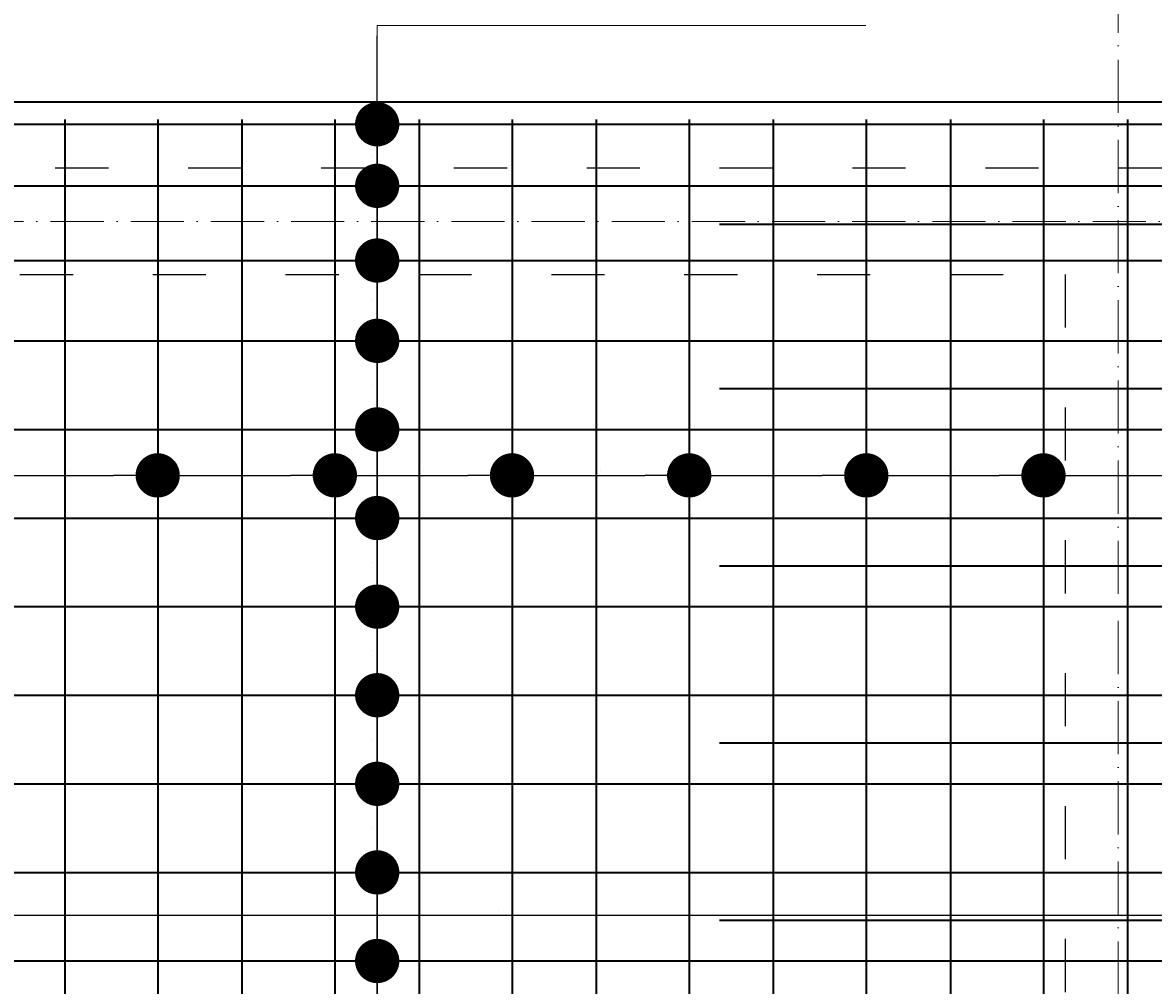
# Model space of a CAD drawing. Header units: millimetres. Extents: x 300938 to 312016, y 11971 to 20881.
# Tile 159 of 239: x 307443 to 307698, y 19407 to 19624. Entities that reach past the tile are written whole.
import ezdxf

# ---------------------------------------------------------------- set-up
doc = ezdxf.new("R2010")
doc.units = ezdxf.units.MM
doc.linetypes.add('ACAD_ISO03W100', pattern=[30, 12, -18])
doc.linetypes.add('ACAD_ISO10W100', pattern=[18, 12, -3, 0, -3])
for name, color, linetype, lineweight in [('konstrukcja', 3, 'Continuous', 35), ('konstrukcja wymiary', 1, 'Continuous', 13), ('osie', 5, 'ACAD_ISO10W100', 13), ('zbrojenie płyty', 141, 'Continuous', 35)]:
    doc.layers.add(name, color=color, linetype=linetype, lineweight=lineweight)
doc.layers.add('przerywane', color=6, linetype='ACAD_ISO03W100')
doc.styles.add('KONSTRUKCJA', font='romand.shx', dxfattribs={"oblique": 10})
doc.styles.get("Standard").update_dxf_attribs({"font": 'romand.shx', "oblique": 10})
doc.dimstyles.new('150', dxfattribs={"dimtxt": 10, "dimasz": 7, "dimexe": 1.25, "dimexo": 0.625, "dimgap": 3, "dimtad": 1, "dimdec": 0, "dimrnd": 0.5, "dimtxsty": 'KONSTRUKCJA', "dimblk": 'ARCHTICK', "dimcen": 2.5, "dimadec": 0, "dimazin": 0, "dimtfac": 1, "dimtdec": 0, "dimtix": 1, "dimtmove": 0, "dimatfit": 3, "dimfxl": 4, "dimfxlon": 1, "dimarcsym": 0})
doc.dimstyles.new('kropki', dxfattribs={"dimtxt": 0.001, "dimasz": 10, "dimexe": 1.25, "dimexo": 0.625, "dimgap": 1, "dimtad": 1, "dimtxsty": 'Standard', "dimblk": 'DOT', "dimcen": 2.5, "dimadec": 0, "dimazin": 0, "dimtfac": 1, "dimtmove": 0, "dimatfit": 3, "dimfxl": 1, "dimfxlon": 1, "dimarcsym": 0})

# ---------------------------------------------------------------- blocks, each defined once
blk = doc.blocks.new('_ArchTick')
at = {"color": 0, "linetype": 'ByBlock', "lineweight": 13, "const_width": 0.15}
blk.add_lwpolyline([(-0.5, -0.5), (0.5, 0.5)], dxfattribs=at)
blk = doc.blocks.new('*D372')
at = {"layer": 'Defpoints', "color": 0, "transparency": 16777216}
for p in [(307690.44, 19685.58), (307690.44, 19591.22), (307790.44, 19591.22)]:
    blk.add_point(p, dxfattribs=at)
at = {"layer": 'konstrukcja wymiary', "color": 0, "lineweight": -2, "transparency": 16777216}
for p, q in [((307690.44, 19681.58), (307690.44, 19686.83)), ((307790.44, 19685.58), (307690.44, 19685.58)), ((307790.44, 19681.58), (307790.44, 19686.83))]:
    blk.add_line(p, q, dxfattribs=at)
at = {"layer": 'konstrukcja wymiary', "color": 0, "lineweight": -2, "transparency": 16777216, "xscale": 7, "yscale": 7, "zscale": 7, "rotation": 180}
blk.add_blockref('_ArchTick', (307690.44, 19685.58), dxfattribs=at)
at = {"layer": 'konstrukcja wymiary', "color": 0, "lineweight": -2, "transparency": 16777216, "xscale": 7, "yscale": 7, "zscale": 7}
blk.add_blockref('_ArchTick', (307790.44, 19685.58), dxfattribs=at)
at = {"layer": 'konstrukcja wymiary', "color": 0, "transparency": 16777216, "insert": (307740.44, 19693.58), "char_height": 10, "attachment_point": 5, "style": 'KONSTRUKCJA'}
blk.add_mtext('100', dxfattribs=at)
blk = doc.blocks.new('*D373')
at = {"layer": 'Defpoints', "color": 0, "transparency": 16777216}
for p in [(307270.44, 19685.58), (307270.44, 19591.22), (307690.44, 19591.22)]:
    blk.add_point(p, dxfattribs=at)
at = {"layer": 'konstrukcja wymiary', "color": 0, "lineweight": -2, "transparency": 16777216}
for p, q in [((307270.44, 19681.58), (307270.44, 19686.83)), ((307690.44, 19685.58), (307270.44, 19685.58)), ((307690.44, 19681.58), (307690.44, 19686.83))]:
    blk.add_line(p, q, dxfattribs=at)
at = {"layer": 'konstrukcja wymiary', "color": 0, "lineweight": -2, "transparency": 16777216, "xscale": 7, "yscale": 7, "zscale": 7, "rotation": 180}
blk.add_blockref('_ArchTick', (307270.44, 19685.58), dxfattribs=at)
at = {"layer": 'konstrukcja wymiary', "color": 0, "lineweight": -2, "transparency": 16777216, "xscale": 7, "yscale": 7, "zscale": 7}
blk.add_blockref('_ArchTick', (307690.44, 19685.58), dxfattribs=at)
at = {"layer": 'konstrukcja wymiary', "color": 0, "transparency": 16777216, "insert": (307480.44, 19693.58), "char_height": 10, "attachment_point": 5, "style": 'KONSTRUKCJA'}
blk.add_mtext('420', dxfattribs=at)
blk = doc.blocks.new('*D376')
at = {"layer": 'Defpoints', "color": 0, "transparency": 16777216}
for p in [(308437.44, 19715.58), (306623.44, 19606.22), (308437.44, 19606.22)]:
    blk.add_point(p, dxfattribs=at)
at = {"layer": 'konstrukcja wymiary', "color": 0, "lineweight": -2, "transparency": 16777216}
for p, q in [((306623.44, 19711.58), (306623.44, 19716.83)), ((308437.44, 19711.58), (308437.44, 19716.83)), ((306623.44, 19715.58), (308437.44, 19715.58))]:
    blk.add_line(p, q, dxfattribs=at)
at = {"layer": 'konstrukcja wymiary', "color": 0, "lineweight": -2, "transparency": 16777216, "xscale": 7, "yscale": 7, "zscale": 7, "rotation": 180}
blk.add_blockref('_ArchTick', (306623.44, 19715.58), dxfattribs=at)
at = {"layer": 'konstrukcja wymiary', "color": 0, "lineweight": -2, "transparency": 16777216, "xscale": 7, "yscale": 7, "zscale": 7}
blk.add_blockref('_ArchTick', (308437.44, 19715.58), dxfattribs=at)
at = {"layer": 'konstrukcja wymiary', "color": 0, "transparency": 16777216, "insert": (307530.44, 19723.58), "char_height": 10, "attachment_point": 5, "style": 'KONSTRUKCJA'}
blk.add_mtext('1814', dxfattribs=at)
blk = doc.blocks.new('_Dot')
at = {"color": 0, "linetype": 'ByBlock', "lineweight": -2}
blk.add_line((-0.5, 0), (-1, 0), dxfattribs=at)
at = {"color": 0, "linetype": 'ByBlock', "const_width": 0.5}
blk.add_lwpolyline([(-0.25, 0, 1), (0.25, 0, 1)], format="xyb", close=True, dxfattribs=at)
blk = doc.blocks.new('*D470')
at = {"layer": 'Defpoints', "color": 0, "transparency": 16777216}
for p in [(307532.56, 19601.14), (307523.12, 19587.24), (307532.56, 19587.24)]:
    blk.add_point(p, dxfattribs=at)
at = {"layer": 'konstrukcja wymiary', "color": 0, "lineweight": -2, "transparency": 16777216}
for p, q in [((307523.12, 19611.14), (307523.12, 19621.14)), ((307524.12, 19601.14), (307521.87, 19601.14)), ((307523.12, 19601.14), (307523.12, 19587.24)), ((307524.12, 19587.24), (307521.87, 19587.24)), ((307523.12, 19577.24), (307523.12, 19567.24))]:
    blk.add_line(p, q, dxfattribs=at)
at = {"layer": 'konstrukcja wymiary', "color": 0, "lineweight": -2, "transparency": 16777216, "xscale": 10, "yscale": 10, "zscale": 10}
for p, rotation in [((307523.12, 19601.14), 270), ((307523.12, 19587.24), 90)]:
    blk.add_blockref('_Dot', p, dxfattribs=dict(at, rotation=rotation))
at = {"layer": 'konstrukcja wymiary', "color": 0, "transparency": 16777216, "insert": (307522.12, 19594.19), "char_height": 0.001, "attachment_point": 5, "rotation": 90}
blk.add_mtext('13,9', dxfattribs=at)
blk = doc.blocks.new('*D471')
at = {"layer": 'Defpoints', "color": 0, "transparency": 16777216}
for p in [(307532.56, 19587.24), (307523.12, 19570.38), (307530.44, 19570.38)]:
    blk.add_point(p, dxfattribs=at)
at = {"layer": 'konstrukcja wymiary', "color": 0, "lineweight": -2, "transparency": 16777216}
for p, q in [((307523.12, 19597.24), (307523.12, 19607.24)), ((307524.12, 19587.24), (307521.87, 19587.24)), ((307523.12, 19587.24), (307523.12, 19570.38)), ((307524.12, 19570.38), (307521.87, 19570.38)), ((307523.12, 19560.38), (307523.12, 19550.38))]:
    blk.add_line(p, q, dxfattribs=at)
at = {"layer": 'konstrukcja wymiary', "color": 0, "lineweight": -2, "transparency": 16777216, "xscale": 10, "yscale": 10, "zscale": 10}
for p, rotation in [((307523.12, 19587.24), 270), ((307523.12, 19570.38), 90)]:
    blk.add_blockref('_Dot', p, dxfattribs=dict(at, rotation=rotation))
at = {"layer": 'konstrukcja wymiary', "color": 0, "transparency": 16777216, "insert": (307522.12, 19578.81), "char_height": 0.001, "attachment_point": 5, "rotation": 90}
blk.add_mtext('16,87', dxfattribs=at)
blk = doc.blocks.new('*D472')
at = {"layer": 'Defpoints', "color": 0, "transparency": 16777216}
for p in [(307530.44, 19570.38), (307523.12, 19552.24), (307532.56, 19552.24)]:
    blk.add_point(p, dxfattribs=at)
at = {"layer": 'konstrukcja wymiary', "color": 0, "lineweight": -2, "transparency": 16777216}
for p, q in [((307523.12, 19580.38), (307523.12, 19590.38)), ((307524.12, 19570.38), (307521.87, 19570.38)), ((307523.12, 19570.38), (307523.12, 19552.24)), ((307524.12, 19552.24), (307521.87, 19552.24)), ((307523.12, 19542.24), (307523.12, 19532.24))]:
    blk.add_line(p, q, dxfattribs=at)
at = {"layer": 'konstrukcja wymiary', "color": 0, "lineweight": -2, "transparency": 16777216, "xscale": 10, "yscale": 10, "zscale": 10}
for p, rotation in [((307523.12, 19570.38), 270), ((307523.12, 19552.24), 90)]:
    blk.add_blockref('_Dot', p, dxfattribs=dict(at, rotation=rotation))
at = {"layer": 'konstrukcja wymiary', "color": 0, "transparency": 16777216, "insert": (307522.12, 19561.31), "char_height": 0.001, "attachment_point": 5, "rotation": 90}
blk.add_mtext('18,13', dxfattribs=at)
blk = doc.blocks.new('*D473')
at = {"layer": 'Defpoints', "color": 0, "transparency": 16777216}
for p in [(307532.56, 19552.24), (307523.12, 19532.24), (307532.56, 19532.24)]:
    blk.add_point(p, dxfattribs=at)
at = {"layer": 'konstrukcja wymiary', "color": 0, "lineweight": -2, "transparency": 16777216}
for p, q in [((307523.12, 19562.24), (307523.12, 19572.24)), ((307524.12, 19552.24), (307521.87, 19552.24)), ((307523.12, 19552.24), (307523.12, 19532.24)), ((307524.12, 19532.24), (307521.87, 19532.24)), ((307523.12, 19522.24), (307523.12, 19512.24))]:
    blk.add_line(p, q, dxfattribs=at)
at = {"layer": 'konstrukcja wymiary', "color": 0, "lineweight": -2, "transparency": 16777216, "xscale": 10, "yscale": 10, "zscale": 10}
for p, rotation in [((307523.12, 19552.24), 270), ((307523.12, 19532.24), 90)]:
    blk.add_blockref('_Dot', p, dxfattribs=dict(at, rotation=rotation))
at = {"layer": 'konstrukcja wymiary', "color": 0, "transparency": 16777216, "insert": (307522.12, 19542.24), "char_height": 0.001, "attachment_point": 5, "rotation": 90}
blk.add_mtext('20', dxfattribs=at)
blk = doc.blocks.new('*D474')
at = {"layer": 'Defpoints', "color": 0, "transparency": 16777216}
for p in [(307532.56, 19532.24), (307523.12, 19512.24), (307532.56, 19512.24)]:
    blk.add_point(p, dxfattribs=at)
at = {"layer": 'konstrukcja wymiary', "color": 0, "lineweight": -2, "transparency": 16777216}
for p, q in [((307523.12, 19542.24), (307523.12, 19552.24)), ((307524.12, 19532.24), (307521.87, 19532.24)), ((307523.12, 19532.24), (307523.12, 19512.24)), ((307524.12, 19512.24), (307521.87, 19512.24)), ((307523.12, 19502.24), (307523.12, 19492.24))]:
    blk.add_line(p, q, dxfattribs=at)
at = {"layer": 'konstrukcja wymiary', "color": 0, "lineweight": -2, "transparency": 16777216, "xscale": 10, "yscale": 10, "zscale": 10}
for p, rotation in [((307523.12, 19532.24), 270), ((307523.12, 19512.24), 90)]:
    blk.add_blockref('_Dot', p, dxfattribs=dict(at, rotation=rotation))
at = {"layer": 'konstrukcja wymiary', "color": 0, "transparency": 16777216, "insert": (307522.12, 19522.24), "char_height": 0.001, "attachment_point": 5, "rotation": 90}
blk.add_mtext('20', dxfattribs=at)
blk = doc.blocks.new('*D475')
at = {"layer": 'Defpoints', "color": 0, "transparency": 16777216}
for p in [(307532.56, 19512.24), (307523.12, 19492.24), (307530.44, 19492.24)]:
    blk.add_point(p, dxfattribs=at)
at = {"layer": 'konstrukcja wymiary', "color": 0, "lineweight": -2, "transparency": 16777216}
for p, q in [((307523.12, 19522.24), (307523.12, 19532.24)), ((307524.12, 19512.24), (307521.87, 19512.24)), ((307523.12, 19512.24), (307523.12, 19492.24)), ((307524.12, 19492.24), (307521.87, 19492.24)), ((307523.12, 19482.24), (307523.12, 19472.24))]:
    blk.add_line(p, q, dxfattribs=at)
at = {"layer": 'konstrukcja wymiary', "color": 0, "lineweight": -2, "transparency": 16777216, "xscale": 10, "yscale": 10, "zscale": 10}
for p, rotation in [((307523.12, 19512.24), 270), ((307523.12, 19492.24), 90)]:
    blk.add_blockref('_Dot', p, dxfattribs=dict(at, rotation=rotation))
at = {"layer": 'konstrukcja wymiary', "color": 0, "transparency": 16777216, "insert": (307522.12, 19502.24), "char_height": 0.001, "attachment_point": 5, "rotation": 90}
blk.add_mtext('20', dxfattribs=at)
blk = doc.blocks.new('*D476')
at = {"layer": 'Defpoints', "color": 0, "transparency": 16777216}
for p in [(307530.44, 19492.24), (307523.12, 19472.24), (307532.56, 19472.24)]:
    blk.add_point(p, dxfattribs=at)
at = {"layer": 'konstrukcja wymiary', "color": 0, "lineweight": -2, "transparency": 16777216}
for p, q in [((307523.12, 19502.24), (307523.12, 19512.24)), ((307524.12, 19492.24), (307521.87, 19492.24)), ((307523.12, 19492.24), (307523.12, 19472.24)), ((307524.12, 19472.24), (307521.87, 19472.24)), ((307523.12, 19462.24), (307523.12, 19452.24))]:
    blk.add_line(p, q, dxfattribs=at)
at = {"layer": 'konstrukcja wymiary', "color": 0, "lineweight": -2, "transparency": 16777216, "xscale": 10, "yscale": 10, "zscale": 10}
for p, rotation in [((307523.12, 19492.24), 270), ((307523.12, 19472.24), 90)]:
    blk.add_blockref('_Dot', p, dxfattribs=dict(at, rotation=rotation))
at = {"layer": 'konstrukcja wymiary', "color": 0, "transparency": 16777216, "insert": (307522.12, 19482.24), "char_height": 0.001, "attachment_point": 5, "rotation": 90}
blk.add_mtext('20', dxfattribs=at)
blk = doc.blocks.new('*D477')
at = {"layer": 'Defpoints', "color": 0, "transparency": 16777216}
for p in [(307532.56, 19472.24), (307523.12, 19452.24), (307532.56, 19452.24)]:
    blk.add_point(p, dxfattribs=at)
at = {"layer": 'konstrukcja wymiary', "color": 0, "lineweight": -2, "transparency": 16777216}
for p, q in [((307523.12, 19482.24), (307523.12, 19492.24)), ((307524.12, 19472.24), (307521.87, 19472.24)), ((307523.12, 19472.24), (307523.12, 19452.24)), ((307524.12, 19452.24), (307521.87, 19452.24)), ((307523.12, 19442.24), (307523.12, 19432.24))]:
    blk.add_line(p, q, dxfattribs=at)
at = {"layer": 'konstrukcja wymiary', "color": 0, "lineweight": -2, "transparency": 16777216, "xscale": 10, "yscale": 10, "zscale": 10}
for p, rotation in [((307523.12, 19472.24), 270), ((307523.12, 19452.24), 90)]:
    blk.add_blockref('_Dot', p, dxfattribs=dict(at, rotation=rotation))
at = {"layer": 'konstrukcja wymiary', "color": 0, "transparency": 16777216, "insert": (307522.12, 19462.24), "char_height": 0.001, "attachment_point": 5, "rotation": 90}
blk.add_mtext('20', dxfattribs=at)
blk = doc.blocks.new('*D478')
at = {"layer": 'Defpoints', "color": 0, "transparency": 16777216}
for p in [(307532.56, 19452.24), (307523.12, 19432.24), (307532.56, 19432.24)]:
    blk.add_point(p, dxfattribs=at)
at = {"layer": 'konstrukcja wymiary', "color": 0, "lineweight": -2, "transparency": 16777216}
for p, q in [((307523.12, 19462.24), (307523.12, 19472.24)), ((307524.12, 19452.24), (307521.87, 19452.24)), ((307523.12, 19452.24), (307523.12, 19432.24)), ((307524.12, 19432.24), (307521.87, 19432.24)), ((307523.12, 19422.24), (307523.12, 19412.24))]:
    blk.add_line(p, q, dxfattribs=at)
at = {"layer": 'konstrukcja wymiary', "color": 0, "lineweight": -2, "transparency": 16777216, "xscale": 10, "yscale": 10, "zscale": 10}
for p, rotation in [((307523.12, 19452.24), 270), ((307523.12, 19432.24), 90)]:
    blk.add_blockref('_Dot', p, dxfattribs=dict(at, rotation=rotation))
at = {"layer": 'konstrukcja wymiary', "color": 0, "transparency": 16777216, "insert": (307522.12, 19442.24), "char_height": 0.001, "attachment_point": 5, "rotation": 90}
blk.add_mtext('20', dxfattribs=at)
blk = doc.blocks.new('*D479')
at = {"layer": 'Defpoints', "color": 0, "transparency": 16777216}
for p in [(307532.56, 19432.24), (307523.12, 19412.24), (307532.56, 19412.24)]:
    blk.add_point(p, dxfattribs=at)
at = {"layer": 'konstrukcja wymiary', "color": 0, "lineweight": -2, "transparency": 16777216}
for p, q in [((307523.12, 19442.24), (307523.12, 19452.24)), ((307524.12, 19432.24), (307521.87, 19432.24)), ((307523.12, 19432.24), (307523.12, 19412.24)), ((307524.12, 19412.24), (307521.87, 19412.24)), ((307523.12, 19402.24), (307523.12, 19392.24))]:
    blk.add_line(p, q, dxfattribs=at)
at = {"layer": 'konstrukcja wymiary', "color": 0, "lineweight": -2, "transparency": 16777216, "xscale": 10, "yscale": 10, "zscale": 10}
for p, rotation in [((307523.12, 19432.24), 270), ((307523.12, 19412.24), 90)]:
    blk.add_blockref('_Dot', p, dxfattribs=dict(at, rotation=rotation))
at = {"layer": 'konstrukcja wymiary', "color": 0, "transparency": 16777216, "insert": (307522.12, 19422.24), "char_height": 0.001, "attachment_point": 5, "rotation": 90}
blk.add_mtext('20', dxfattribs=at)
blk = doc.blocks.new('*D480')
at = {"layer": 'Defpoints', "color": 0, "transparency": 16777216}
for p in [(307532.56, 19412.24), (307523.12, 19392.24), (307532.56, 19392.24)]:
    blk.add_point(p, dxfattribs=at)
at = {"layer": 'konstrukcja wymiary', "color": 0, "lineweight": -2, "transparency": 16777216}
for p, q in [((307523.12, 19422.24), (307523.12, 19432.24)), ((307524.12, 19412.24), (307521.87, 19412.24)), ((307523.12, 19412.24), (307523.12, 19392.24)), ((307524.12, 19392.24), (307521.87, 19392.24)), ((307523.12, 19382.24), (307523.12, 19372.24))]:
    blk.add_line(p, q, dxfattribs=at)
at = {"layer": 'konstrukcja wymiary', "color": 0, "lineweight": -2, "transparency": 16777216, "xscale": 10, "yscale": 10, "zscale": 10}
for p, rotation in [((307523.12, 19412.24), 270), ((307523.12, 19392.24), 90)]:
    blk.add_blockref('_Dot', p, dxfattribs=dict(at, rotation=rotation))
at = {"layer": 'konstrukcja wymiary', "color": 0, "transparency": 16777216, "insert": (307522.12, 19402.24), "char_height": 0.001, "attachment_point": 5, "rotation": 90}
blk.add_mtext('20', dxfattribs=at)
blk = doc.blocks.new('*D481')
at = {"layer": 'Defpoints', "color": 0, "transparency": 16777216}
for p in [(307532.56, 19392.24), (307523.12, 19372.24), (307532.56, 19372.24)]:
    blk.add_point(p, dxfattribs=at)
at = {"layer": 'konstrukcja wymiary', "color": 0, "lineweight": -2, "transparency": 16777216}
for p, q in [((307523.12, 19402.24), (307523.12, 19412.24)), ((307524.12, 19392.24), (307521.87, 19392.24)), ((307523.12, 19392.24), (307523.12, 19372.24)), ((307524.12, 19372.24), (307521.87, 19372.24)), ((307523.12, 19362.24), (307523.12, 19352.24))]:
    blk.add_line(p, q, dxfattribs=at)
at = {"layer": 'konstrukcja wymiary', "color": 0, "lineweight": -2, "transparency": 16777216, "xscale": 10, "yscale": 10, "zscale": 10}
for p, rotation in [((307523.12, 19392.24), 270), ((307523.12, 19372.24), 90)]:
    blk.add_blockref('_Dot', p, dxfattribs=dict(at, rotation=rotation))
at = {"layer": 'konstrukcja wymiary', "color": 0, "transparency": 16777216, "insert": (307522.12, 19382.24), "char_height": 0.001, "attachment_point": 5, "rotation": 90}
blk.add_mtext('20', dxfattribs=at)
blk = doc.blocks.new('*D550')
at = {"layer": 'Defpoints', "color": 0, "transparency": 16777216}
for p in [(307787.44, 19422.6), (307313.56, 19412.24), (307787.44, 19412.24)]:
    blk.add_point(p, dxfattribs=at)
at = {"layer": 'konstrukcja wymiary', "color": 0, "lineweight": -2, "transparency": 16777216}
for p, q in [((307313.56, 19421.6), (307313.56, 19423.85)), ((307323.56, 19422.6), (307777.44, 19422.6)), ((307787.44, 19421.6), (307787.44, 19423.85))]:
    blk.add_line(p, q, dxfattribs=at)
at = {"layer": 'konstrukcja wymiary', "color": 0, "lineweight": -2, "transparency": 16777216, "xscale": 10, "yscale": 10, "zscale": 10, "rotation": 180}
blk.add_blockref('_Dot', (307313.56, 19422.6), dxfattribs=at)
at = {"layer": 'konstrukcja wymiary', "color": 0, "lineweight": -2, "transparency": 16777216, "xscale": 10, "yscale": 10, "zscale": 10}
blk.add_blockref('_Dot', (307787.44, 19422.6), dxfattribs=at)
at = {"layer": 'konstrukcja wymiary', "color": 0, "transparency": 16777216, "insert": (307550.5, 19423.61), "char_height": 0.001, "attachment_point": 5}
blk.add_mtext('473,88', dxfattribs=at)
blk = doc.blocks.new('*D570')
at = {"layer": 'Defpoints', "color": 0, "transparency": 16777216}
for p in [(307473.56, 19521.87), (307433.56, 19512.24), (307473.56, 19512.24)]:
    blk.add_point(p, dxfattribs=at)
at = {"layer": 'konstrukcja wymiary', "color": 0, "lineweight": -2, "transparency": 16777216}
for p, q in [((307433.56, 19520.87), (307433.56, 19523.12)), ((307443.56, 19521.87), (307463.56, 19521.87)), ((307473.56, 19520.87), (307473.56, 19523.12))]:
    blk.add_line(p, q, dxfattribs=at)
at = {"layer": 'konstrukcja wymiary', "color": 0, "lineweight": -2, "transparency": 16777216, "xscale": 10, "yscale": 10, "zscale": 10, "rotation": 180}
blk.add_blockref('_Dot', (307433.56, 19521.87), dxfattribs=at)
at = {"layer": 'konstrukcja wymiary', "color": 0, "lineweight": -2, "transparency": 16777216, "xscale": 10, "yscale": 10, "zscale": 10}
blk.add_blockref('_Dot', (307473.56, 19521.87), dxfattribs=at)
at = {"layer": 'konstrukcja wymiary', "color": 0, "transparency": 16777216, "insert": (307453.56, 19522.87), "char_height": 0.001, "attachment_point": 5}
blk.add_mtext('40', dxfattribs=at)
blk = doc.blocks.new('*D571')
at = {"layer": 'Defpoints', "color": 0, "transparency": 16777216}
for p in [(307513.56, 19521.87), (307473.56, 19512.24), (307513.56, 19512.24)]:
    blk.add_point(p, dxfattribs=at)
at = {"layer": 'konstrukcja wymiary', "color": 0, "lineweight": -2, "transparency": 16777216}
for p, q in [((307473.56, 19520.87), (307473.56, 19523.12)), ((307483.56, 19521.87), (307503.56, 19521.87)), ((307513.56, 19520.87), (307513.56, 19523.12))]:
    blk.add_line(p, q, dxfattribs=at)
at = {"layer": 'konstrukcja wymiary', "color": 0, "lineweight": -2, "transparency": 16777216, "xscale": 10, "yscale": 10, "zscale": 10, "rotation": 180}
blk.add_blockref('_Dot', (307473.56, 19521.87), dxfattribs=at)
at = {"layer": 'konstrukcja wymiary', "color": 0, "lineweight": -2, "transparency": 16777216, "xscale": 10, "yscale": 10, "zscale": 10}
blk.add_blockref('_Dot', (307513.56, 19521.87), dxfattribs=at)
at = {"layer": 'konstrukcja wymiary', "color": 0, "transparency": 16777216, "insert": (307493.56, 19522.87), "char_height": 0.001, "attachment_point": 5}
blk.add_mtext('40', dxfattribs=at)
blk = doc.blocks.new('*D572')
at = {"layer": 'Defpoints', "color": 0, "transparency": 16777216}
for p in [(307553.56, 19521.87), (307513.56, 19512.24), (307553.56, 19512.24)]:
    blk.add_point(p, dxfattribs=at)
at = {"layer": 'konstrukcja wymiary', "color": 0, "lineweight": -2, "transparency": 16777216}
for p, q in [((307513.56, 19520.87), (307513.56, 19523.12)), ((307523.56, 19521.87), (307543.56, 19521.87)), ((307553.56, 19520.87), (307553.56, 19523.12))]:
    blk.add_line(p, q, dxfattribs=at)
at = {"layer": 'konstrukcja wymiary', "color": 0, "lineweight": -2, "transparency": 16777216, "xscale": 10, "yscale": 10, "zscale": 10, "rotation": 180}
blk.add_blockref('_Dot', (307513.56, 19521.87), dxfattribs=at)
at = {"layer": 'konstrukcja wymiary', "color": 0, "lineweight": -2, "transparency": 16777216, "xscale": 10, "yscale": 10, "zscale": 10}
blk.add_blockref('_Dot', (307553.56, 19521.87), dxfattribs=at)
at = {"layer": 'konstrukcja wymiary', "color": 0, "transparency": 16777216, "insert": (307533.56, 19522.87), "char_height": 0.001, "attachment_point": 5}
blk.add_mtext('40', dxfattribs=at)
blk = doc.blocks.new('*D573')
at = {"layer": 'Defpoints', "color": 0, "transparency": 16777216}
for p in [(307593.56, 19521.87), (307553.56, 19512.24), (307593.56, 19512.24)]:
    blk.add_point(p, dxfattribs=at)
at = {"layer": 'konstrukcja wymiary', "color": 0, "lineweight": -2, "transparency": 16777216}
for p, q in [((307553.56, 19520.87), (307553.56, 19523.12)), ((307563.56, 19521.87), (307583.56, 19521.87)), ((307593.56, 19520.87), (307593.56, 19523.12))]:
    blk.add_line(p, q, dxfattribs=at)
at = {"layer": 'konstrukcja wymiary', "color": 0, "lineweight": -2, "transparency": 16777216, "xscale": 10, "yscale": 10, "zscale": 10, "rotation": 180}
blk.add_blockref('_Dot', (307553.56, 19521.87), dxfattribs=at)
at = {"layer": 'konstrukcja wymiary', "color": 0, "lineweight": -2, "transparency": 16777216, "xscale": 10, "yscale": 10, "zscale": 10}
blk.add_blockref('_Dot', (307593.56, 19521.87), dxfattribs=at)
at = {"layer": 'konstrukcja wymiary', "color": 0, "transparency": 16777216, "insert": (307573.56, 19522.87), "char_height": 0.001, "attachment_point": 5}
blk.add_mtext('40', dxfattribs=at)
blk = doc.blocks.new('*D574')
at = {"layer": 'Defpoints', "color": 0, "transparency": 16777216}
for p in [(307633.56, 19521.87), (307593.56, 19512.24), (307633.56, 19512.24)]:
    blk.add_point(p, dxfattribs=at)
at = {"layer": 'konstrukcja wymiary', "color": 0, "lineweight": -2, "transparency": 16777216}
for p, q in [((307593.56, 19520.87), (307593.56, 19523.12)), ((307603.56, 19521.87), (307623.56, 19521.87)), ((307633.56, 19520.87), (307633.56, 19523.12))]:
    blk.add_line(p, q, dxfattribs=at)
at = {"layer": 'konstrukcja wymiary', "color": 0, "lineweight": -2, "transparency": 16777216, "xscale": 10, "yscale": 10, "zscale": 10, "rotation": 180}
blk.add_blockref('_Dot', (307593.56, 19521.87), dxfattribs=at)
at = {"layer": 'konstrukcja wymiary', "color": 0, "lineweight": -2, "transparency": 16777216, "xscale": 10, "yscale": 10, "zscale": 10}
blk.add_blockref('_Dot', (307633.56, 19521.87), dxfattribs=at)
at = {"layer": 'konstrukcja wymiary', "color": 0, "transparency": 16777216, "insert": (307613.56, 19522.87), "char_height": 0.001, "attachment_point": 5}
blk.add_mtext('40', dxfattribs=at)
blk = doc.blocks.new('*D575')
at = {"layer": 'Defpoints', "color": 0, "transparency": 16777216}
for p in [(307673.56, 19521.87), (307633.56, 19512.24), (307673.56, 19512.24)]:
    blk.add_point(p, dxfattribs=at)
at = {"layer": 'konstrukcja wymiary', "color": 0, "lineweight": -2, "transparency": 16777216}
for p, q in [((307633.56, 19520.87), (307633.56, 19523.12)), ((307643.56, 19521.87), (307663.56, 19521.87)), ((307673.56, 19520.87), (307673.56, 19523.12))]:
    blk.add_line(p, q, dxfattribs=at)
at = {"layer": 'konstrukcja wymiary', "color": 0, "lineweight": -2, "transparency": 16777216, "xscale": 10, "yscale": 10, "zscale": 10, "rotation": 180}
blk.add_blockref('_Dot', (307633.56, 19521.87), dxfattribs=at)
at = {"layer": 'konstrukcja wymiary', "color": 0, "lineweight": -2, "transparency": 16777216, "xscale": 10, "yscale": 10, "zscale": 10}
blk.add_blockref('_Dot', (307673.56, 19521.87), dxfattribs=at)
at = {"layer": 'konstrukcja wymiary', "color": 0, "transparency": 16777216, "insert": (307653.56, 19522.87), "char_height": 0.001, "attachment_point": 5}
blk.add_mtext('40', dxfattribs=at)
blk = doc.blocks.new('*D576')
at = {"layer": 'Defpoints', "color": 0, "transparency": 16777216}
for p in [(307848.44, 19521.87), (307673.56, 19512.24), (307848.44, 19512.24)]:
    blk.add_point(p, dxfattribs=at)
at = {"layer": 'konstrukcja wymiary', "color": 0, "lineweight": -2, "transparency": 16777216}
for p, q in [((307673.56, 19520.87), (307673.56, 19523.12)), ((307683.56, 19521.87), (307838.44, 19521.87)), ((307848.44, 19520.87), (307848.44, 19523.12))]:
    blk.add_line(p, q, dxfattribs=at)
at = {"layer": 'konstrukcja wymiary', "color": 0, "lineweight": -2, "transparency": 16777216, "xscale": 10, "yscale": 10, "zscale": 10, "rotation": 180}
blk.add_blockref('_Dot', (307673.56, 19521.87), dxfattribs=at)
at = {"layer": 'konstrukcja wymiary', "color": 0, "lineweight": -2, "transparency": 16777216, "xscale": 10, "yscale": 10, "zscale": 10}
blk.add_blockref('_Dot', (307848.44, 19521.87), dxfattribs=at)
at = {"layer": 'konstrukcja wymiary', "color": 0, "transparency": 16777216, "insert": (307761, 19522.87), "char_height": 0.001, "attachment_point": 5}
blk.add_mtext('174,88', dxfattribs=at)

msp = doc.modelspace()

# ---------------------------------------------------------------- linework, layer by layer
at = {"layer": 'konstrukcja'}
msp.add_lwpolyline([(307297.44, 18337.224), (306623.44, 18337.224), (306623.44, 19606.224), (308437.44, 19606.224), (308437.44, 18337.224), (307763.44, 18337.224)], dxfattribs=at)
at = {"layer": 'konstrukcja wymiary'}
for p in [(307523.116, 19578.243), (307633.448, 19623.437)]:
    msp.add_line(p, (307523.116, 19623.437), dxfattribs=at)
at = {"layer": 'osie'}
for p, q in [((307690.44, 19760.509), (307690.44, 18286.332)), ((306435.771, 19579.224), (308458.51, 19579.224))]:
    msp.add_line(p, q, dxfattribs=at)
at = {"layer": 'przerywane'}
for p, q in [((308422.44, 19591.224), (306638.44, 19591.224)), ((307082.44, 19567.224), (307678.44, 19567.224)), ((307678.44, 19567.224), (307678.44, 19269.324))]:
    msp.add_line(p, q, dxfattribs=at)
at = {"layer": 'zbrojenie płyty'}
for p, q in [((306930.44, 19601.143), (308130.44, 19601.143)), ((307452.558, 19602.224), (307452.558, 18602.224)), ((307473.558, 19602.224), (307473.558, 19331.224)), ((307492.558, 19602.224), (307492.558, 18602.224)), ((307513.558, 19602.224), (307513.558, 19331.224)), ((307532.558, 19602.224), (307532.558, 18602.224)), ((307553.558, 19602.224), (307553.558, 19331.224)), ((307572.558, 19602.224), (307572.558, 18602.224)), ((307593.558, 19602.224), (307593.558, 19331.224)), ((307612.558, 19602.224), (307612.558, 18602.224)), ((307633.558, 19602.224), (307633.558, 19331.224)), ((307652.558, 19602.224), (307652.558, 18602.224)), ((307673.558, 19602.224), (307673.558, 19331.224)), ((307692.558, 19602.224), (307692.558, 18759.224)), ((307232.132, 19587.243), (308432.132, 19587.243)), ((307600.44, 19578.621), (307900.44, 19578.621)), ((306930.44, 19570.377), (308130.44, 19570.377)), ((307232.132, 19552.243), (308432.132, 19552.243)), ((307600.44, 19541.483), (307900.44, 19541.483)), ((306930.44, 19532.243), (308130.44, 19532.243)), ((307232.132, 19512.243), (308432.132, 19512.243)), ((307600.44, 19501.483), (307900.44, 19501.483)), ((306930.44, 19492.243), (308130.44, 19492.243)), ((307232.132, 19472.243), (308432.132, 19472.243)), ((307600.44, 19461.483), (307900.44, 19461.483)), ((306930.44, 19452.243), (308130.44, 19452.243)), ((307232.132, 19432.243), (308432.132, 19432.243)), ((307600.44, 19421.483), (307900.44, 19421.483)), ((306930.44, 19412.243), (308130.44, 19412.243))]:
    msp.add_line(p, q, dxfattribs=at)

# ---------------------------------------------------------------- dimensions: what is measured, and where the dimension line sits
at = {"layer": 'konstrukcja wymiary'}
for base, p1, p2, dimstyle, picture, middle in [((308437.44, 19715.584), (306623.44, 19606.224), (308437.44, 19606.224), '150', '*D376', (307530.44, 19723.584)), ((307270.44, 19685.584), (307690.44, 19591.224), (307270.44, 19591.224), '150', '*D373', (307480.44, 19693.584)), ((307690.44, 19685.584), (307790.44, 19591.224), (307690.44, 19591.224), '150', '*D372', (307740.44, 19693.584)), ((307473.558, 19521.869), (307433.558, 19512.243), (307473.558, 19512.243), 'kropki', '*D570', (307453.558, 19522.87)), ((307513.558, 19521.869), (307473.558, 19512.243), (307513.558, 19512.243), 'kropki', '*D571', (307493.558, 19522.87)), ((307553.558, 19521.869), (307513.558, 19512.243), (307553.558, 19512.243), 'kropki', '*D572', (307533.558, 19522.87)), ((307593.558, 19521.869), (307553.558, 19512.243), (307593.558, 19512.243), 'kropki', '*D573', (307573.558, 19522.87)), ((307633.558, 19521.869), (307593.558, 19512.243), (307633.558, 19512.243), 'kropki', '*D574', (307613.558, 19522.87)), ((307673.558, 19521.869), (307633.558, 19512.243), (307673.558, 19512.243), 'kropki', '*D575', (307653.558, 19522.87)), ((307848.44, 19521.869), (307673.558, 19512.243), (307848.44, 19512.243), 'kropki', '*D576', (307760.999, 19522.87)), ((307787.44, 19422.605), (307313.558, 19412.243), (307787.44, 19412.243), 'kropki', '*D550', (307550.499, 19423.605))]:
    dim = msp.add_linear_dim(base=base, p1=p1, p2=p2, dimstyle=dimstyle, override={"dimtmove": 1}, dxfattribs=at)
    dim.commit()
    dim.dimension.update_dxf_attribs({"geometry": picture, "text_midpoint": middle})
dim = msp.add_linear_dim(base=(307523.116, 19587.243), p1=(307532.558, 19601.143), p2=(307532.558, 19587.243), angle=90, dimstyle='kropki', dxfattribs=at)
dim.commit()
dim.dimension.update_dxf_attribs({"geometry": '*D470', "text_midpoint": (307522.115, 19594.193)})
for base, p1, p2, picture, middle in [((307523.116, 19570.377), (307532.558, 19587.243), (307530.44, 19570.377), '*D471', (307522.115, 19578.81)), ((307523.116, 19552.243), (307530.44, 19570.377), (307532.558, 19552.243), '*D472', (307522.115, 19561.31)), ((307523.116, 19532.243), (307532.558, 19552.243), (307532.558, 19532.243), '*D473', (307522.115, 19542.243)), ((307523.116, 19512.243), (307532.558, 19532.243), (307532.558, 19512.243), '*D474', (307522.115, 19522.243)), ((307523.116, 19492.243), (307532.558, 19512.243), (307530.44, 19492.243), '*D475', (307522.115, 19502.243)), ((307523.116, 19472.243), (307530.44, 19492.243), (307532.558, 19472.243), '*D476', (307522.115, 19482.243)), ((307523.116, 19452.243), (307532.558, 19472.243), (307532.558, 19452.243), '*D477', (307522.115, 19462.243)), ((307523.116, 19432.243), (307532.558, 19452.243), (307532.558, 19432.243), '*D478', (307522.115, 19442.243)), ((307523.116, 19412.243), (307532.558, 19432.243), (307532.558, 19412.243), '*D479', (307522.115, 19422.243)), ((307523.116, 19392.243), (307532.558, 19412.243), (307532.558, 19392.243), '*D480', (307522.115, 19402.243)), ((307523.116, 19372.243), (307532.558, 19392.243), (307532.558, 19372.243), '*D481', (307522.115, 19382.243))]:
    dim = msp.add_linear_dim(base=base, p1=p1, p2=p2, angle=90, dimstyle='kropki', override={"dimtmove": 1}, dxfattribs=at)
    dim.commit()
    dim.dimension.update_dxf_attribs({"geometry": picture, "text_midpoint": middle})

doc.saveas('drawing.dxf')
